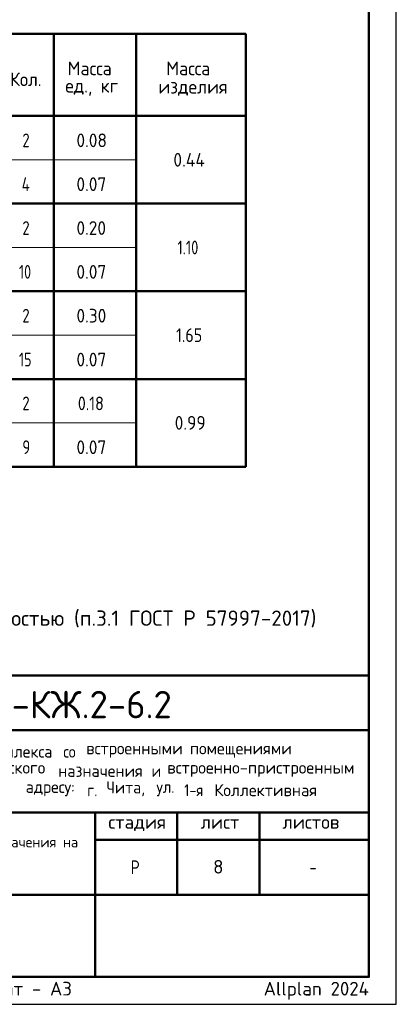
# Model space of a CAD drawing. Header units: millimetres. Extents: x 0 to 50400, y 0 to 35640.
# Tile 9 of 10: x 42148 to 50400, y 0 to 21561. Entities that reach past the tile are written whole.
import ezdxf

# ---------------------------------------------------------------- set-up
doc = ezdxf.new("R2010")
doc.units = ezdxf.units.MM
for name, color, linetype, lineweight in [('Standard', 7, 'Continuous', 25), ('Надписи', 7, 'Continuous', 25), ('Общий01', 7, 'Continuous', 13)]:
    doc.layers.add(name, color=color, linetype=linetype, lineweight=lineweight)
doc.styles.add('ISOCPEUR', font='txt')

msp = doc.modelspace()

# ---------------------------------------------------------------- linework, layer by layer
at = {"layer": 'Standard', "color": 7, "linetype": 'Continuous', "lineweight": 50, "transparency": 33554687}
for p, q in [((30300, 21253), (47100, 21253)), ((42900, 21253), (42900, 11773)), ((44700, 21253), (44700, 11773)), ((47100, 21253), (47100, 19453)), ((30300, 19453), (47100, 19453)), ((30300, 19453), (47100, 19453)), ((47100, 19453), (47100, 11773)), ((30300, 17533), (47100, 17533)), ((30300, 15613), (47100, 15613)), ((30300, 13693), (47100, 13693)), ((30300, 11773), (47100, 11773)), ((27600, 7200), (49800, 7200)), ((35400, 6000), (49800, 6000)), ((35400, 4200), (49800, 4200)), ((43800, 2400), (43800, 4200)), ((45600, 2400), (45600, 4200)), ((47400, 2400), (47400, 4200)), ((43800, 3600), (49800, 3600)), ((35400, 2400), (49800, 2400)), ((43800, 600), (43800, 2400)), ((43800, 600), (43800, 2400))]:
    msp.add_line(p, q, dxfattribs=at)
at = {"layer": 'Standard', "color": 7, "linetype": 'Continuous', "lineweight": 25, "transparency": 33554687}
for p, q in [((49800, 600), (49800, 7200)), ((27600, 600), (49800, 600)), ((27600, 600), (49800, 600)), ((27600, 600), (49800, 600))]:
    msp.add_line(p, q, dxfattribs=at)
msp.add_lwpolyline([(0, 0), (50400, 0), (50400, 35640), (0, 35640), (0, 0)], close=True, dxfattribs=at)
at = {"layer": 'Standard', "color": 7, "linetype": 'Continuous', "lineweight": 50, "transparency": 33554687}
msp.add_lwpolyline([(2400, 35040), (49800, 35040), (49800, 600), (2400, 600), (2400, 35040)], close=True, dxfattribs=at)
at = {"layer": 'Общий01', "color": 7, "linetype": 'Continuous', "lineweight": 13, "transparency": 33554687}
for p, q in [((32700, 18493), (44700, 18493)), ((32700, 16573), (44700, 16573)), ((32700, 14653), (44700, 14653)), ((32700, 12733), (44700, 12733))]:
    msp.add_line(p, q, dxfattribs=at)

# ---------------------------------------------------------------- texts
at = {"layer": 'Standard', "color": 7, "linetype": 'Continuous', "lineweight": 25, "transparency": 33554687, "attachment_point": 7, "style": 'ISOCPEUR'}
for s, insert, char_height, width in [('\\W0.95;Масса', (43199, 20345), 300, 1252.12), ('\\W0.95;Масса', (45359, 20345), 300, 1252.12), ('\\W0.93;Кол.', (41939, 20105), 300, 888.22), ('\\W0.95;ед., кг', (43147, 19895), 300, 1357.04), ('\\W0.96;изделия', (45187, 19895), 300, 1597.74), ('\\W0.78;2', (42207, 18769), 300, 326.4), ('\\W0.92;0.08', (43392, 18769), 300, 857.75), ('\\W0.93;0.44', (45515, 18343), 300, 918.7), ('\\W0.92;0.07', (43392, 17809), 300, 857.75), ('\\W0.80;4', (42192, 17809), 300, 359.85), ('\\W0.78;2', (42207, 16849), 300, 326.4), ('\\W0.92;0.20', (43392, 16849), 300, 857.75), ('\\W0.77;1.10', (45605, 16423), 300, 715.05), ('\\W0.75;10', (42132, 15889), 300, 472.28), ('\\W0.92;0.07', (43392, 15889), 300, 857.75), ('\\W0.78;2', (42207, 14929), 300, 326.4), ('\\W0.92;0.30', (43392, 14929), 300, 857.75), ('\\W0.85;1.65', (45575, 14503), 300, 786.38), ('\\W0.75;15', (42132, 13969), 300, 472.28), ('\\W0.92;0.07', (43392, 13969), 300, 857.75), ('\\W0.78;2', (42207, 13009), 300, 326.4), ('\\W0.85;0.18', (43422, 13009), 300, 786.39), ('\\W0.92;0.99', (45545, 12583), 300, 857.73), ('\\W0.78;9', (42207, 12049), 300, 326.4), ('\\W0.92;0.07', (43392, 12049), 300, 857.75), ('\\W0.97;комплекса ', (41257, 5402), 264, 1975.29), ('\\W0.90;со ', (43105, 5402), 264, 620.97), ('\\W0.98;встроенными ', (43607, 5402), 264, 2398.16), ('\\W0.98;помещениями', (45877, 5402), 264, 2292.21), ('\\W0.98;коммерческого ', (40406, 4980), 264, 2714.91), ('\\W0.97;назначения ', (42993, 4980), 264, 2173.24), ('\\W0.87;и ', (45039, 4980), 264, 457.46), ('\\W0.99;встроенно-пристроенным', (45382, 4980), 264, 4298.92), ('\\W0.96;адресу: ', (42280, 4557), 264, 1472.67), ('\\W0.89;г. ', (43627, 4557), 264, 539.49), ('\\W0.95;Чита, ', (44049, 4557), 264, 1221.07), ('\\W0.92;ул. ', (45145, 4557), 264, 728.23), ('\\W0.86;1-я ', (45752, 4557), 264, 773.52), ('\\W0.98;Коллективная', (46412, 4557), 264, 2450.61), ('\\W0.99;стадия    лист     листов', (44091, 3795), 300, 5247.11), ('\\W0.80;Р', (44580, 2850), 300, 359.84), ('\\W0.78;-', (48495, 2850), 300, 326.39)]:
    msp.add_mtext(s, dxfattribs=dict(at, insert=insert, char_height=char_height, width=width))
at = {"layer": 'Standard', "color": 7, "linetype": 'Continuous', "lineweight": 13, "transparency": 33554687, "insert": (27600, 8624), "char_height": 336, "width": 21106.68, "attachment_point": 1, "line_spacing_factor": 1.084337}
msp.add_mtext('\\A1;{\\fISOCPEUR|i0|b0;\\H335.999994;\\W1.000000;\\C7;1. Сварку типа К1-Кт необходимо выполнить с нормируемой прочностью (п.3.1 ГОСТ Р 57997-2017)}\\P{\\fISOCPEUR|i0|b0;\\H335.999994;\\W1.000000;\\C7;2. Детали плана замаркированы см. лист 7}\\P', dxfattribs=at)
at = {"layer": 'Standard', "color": 7, "linetype": 'Continuous', "lineweight": 50, "transparency": 33554687, "insert": (39882, 6262), "char_height": 600, "width": 6049.91, "attachment_point": 7, "style": 'ISOCPEUR'}
msp.add_mtext('\\W0.98;24-04-КЖ.2-6.2', dxfattribs=at)
at = {"layer": 'Standard', "color": 7, "linetype": 'Continuous', "lineweight": 18, "transparency": 33554687, "insert": (35570, 3376), "char_height": 228, "width": 8168.16, "attachment_point": 7, "style": 'ISOCPEUR'}
msp.add_mtext('\\W0.99;общественно-делового и коммерческого назначения на', dxfattribs=at)
at = {"layer": 'Standard', "color": 8, "linetype": 'Continuous', "lineweight": 13, "transparency": 33554687, "insert": (49800, 297), "char_height": 300, "width": 14099.36, "attachment_point": 6, "style": 'ISOCPEUR'}
msp.add_mtext('\\A1;{\\fISOCPEUR|i0|b0;\\H300.000000;\\W1.000000;\\C8;Копировал                  формат - А3                      Allplan 2024}\\P', dxfattribs=at)
at = {"layer": 'Надписи', "color": 7, "linetype": 'Continuous', "lineweight": 13, "transparency": 33554687, "insert": (46500, 3012), "char_height": 300, "width": 326.67, "attachment_point": 5, "style": 'ISOCPEUR'}
msp.add_mtext('\\A1;{\\fISOCPEUR|i0|b0;\\H300.000000;\\W1.000000;\\C7;8}\\P', dxfattribs=at)

doc.saveas('drawing.dxf')
